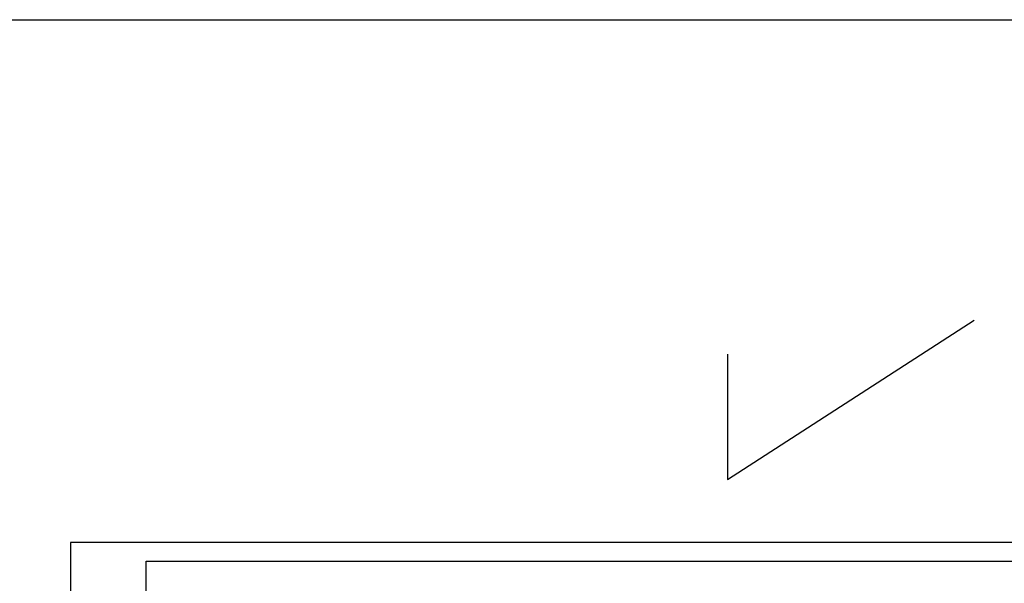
# Model space of a CAD drawing. Extents: x -119078 to 1619993, y 264752 to 340742.
# Tile 117 of 220: x 703426 to 729490, y 325833 to 340742. Entities that reach past the tile are written whole.
import ezdxf

# ---------------------------------------------------------------- set-up
doc = ezdxf.new("R2010")
doc.units = 0
doc.header["$MEASUREMENT"] = 0
doc.linetypes.add('CONTI', pattern=[0])
doc.layers.get('0').update_dxf_attribs({"color": 250, "linetype": 'CONTI'})
doc.layers.add('PDF _Геометрия', color=250, linetype='Continuous')

msp = doc.modelspace()

# ---------------------------------------------------------------- linework, layer by layer
at = {"color": 3}
for p, q in [((722158.99, 328582.613), (728687.616, 332791.002)), ((722158.99, 331891.499), (722158.99, 328582.613))]:
    msp.add_line(p, q, dxfattribs=at)
msp.add_lwpolyline([(919564.339, 264752.208), (-119077.586, 264752.208), (-119077.586, 340741.932), (919564.339, 340741.932)], close=True, dxfattribs=at)
at = {"layer": 'PDF _Геометрия', "lineweight": -3}
msp.add_lwpolyline([(746768.202, 297220.374), (746768.202, 326913.75), (704772.437, 326913.75), (704772.437, 297220.374)], close=True, dxfattribs=at)
at = {"layer": 'PDF _Геометрия', "lineweight": 30}
msp.add_lwpolyline([(706770.623, 326414.204), (746268.655, 326414.204), (746268.655, 297719.92), (706770.623, 297719.92)], close=True, dxfattribs=at)

doc.saveas('drawing.dxf')
